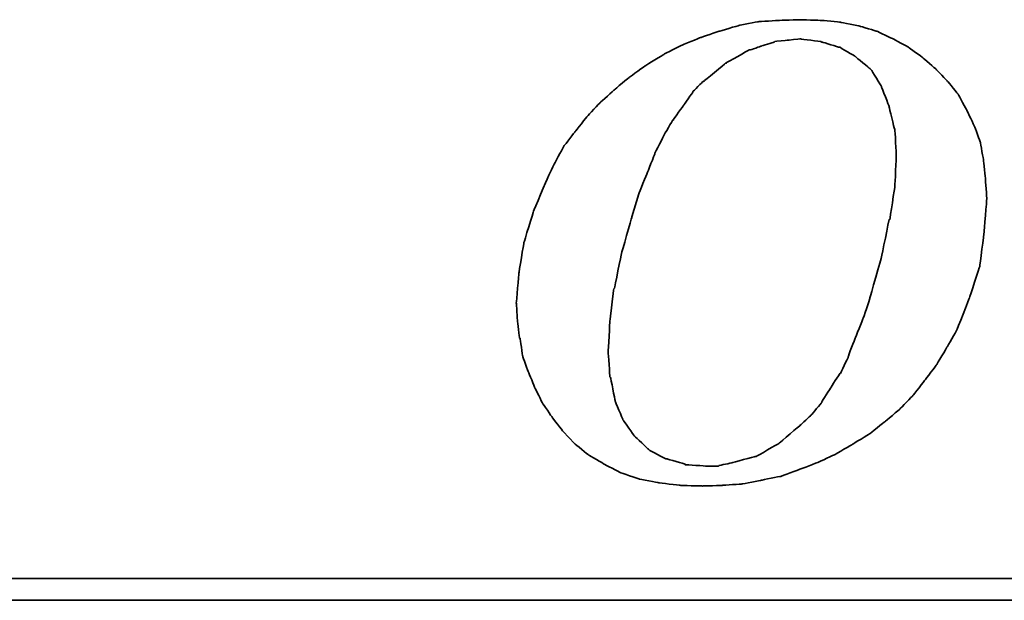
# Model space of a CAD drawing. Extents: x 12 to 227, y 68 to 185.
# Tile 33 of 49: x 186.73 to 190.8, y 124.65 to 127.05. Entities that reach past the tile are written whole.
import ezdxf

# ---------------------------------------------------------------- set-up
doc = ezdxf.new("R2010")
doc.units = 0
doc.header["$MEASUREMENT"] = 0
doc.layers.add('DIM', color=4, linetype='CONTINUOUS')
doc.layers.add('layer 1', color=7, linetype='CONTINUOUS')

# ---------------------------------------------------------------- blocks, each defined once
blk = doc.blocks.new('TBI MOTION logo(完整正式版)')
at = {"layer": 'layer 1', "color": 22, "lineweight": 35}
for points, knots in [([(-11.34375, -6.98375), (-11.34375, -6.98375), (-10.91375, -7.43875), (-10.91375, -7.43875), (-10.91375, -7.43875), (-10.91375, -7.43875), (-10.38625, -7.87125), (-10.38625, -7.87125), (-10.38625, -7.87125), (-10.38625, -7.87125), (-9.81125, -8.20375), (-9.81125, -8.20375), (-9.81125, -8.20375), (-9.81125, -8.20375), (-9.21125, -8.51875), (-9.21125, -8.51875), (-9.21125, -8.51875), (-9.21125, -8.51875), (-8.51625, -8.75875), (-8.51625, -8.75875), (-8.51625, -8.75875), (-8.51625, -8.75875), (-7.77125, -8.90375), (-7.77125, -8.90375), (-7.77125, -8.90375), (-7.77125, -8.90375), (-6.97875, -8.99875), (-6.97875, -8.99875), (-6.97875, -8.99875), (-6.97875, -8.99875), (-6.14125, -9.02375), (-6.14125, -9.02375), (-6.14125, -9.02375), (-6.14125, -9.02375), (-5.37125, -8.99875), (-5.37125, -8.99875), (-5.37125, -8.99875), (-5.37125, -8.99875), (-4.65375, -8.94875), (-4.65375, -8.94875), (-4.65375, -8.94875), (-4.65375, -8.94875), (-3.93375, -8.80625), (-3.93375, -8.80625), (-3.93375, -8.80625), (-3.93375, -8.80625), (-3.21375, -8.66375), (-3.21375, -8.66375), (-3.21375, -8.66375), (-3.21375, -8.66375), (-2.49375, -8.39875), (-2.49375, -8.39875), (-2.49375, -8.39875), (-2.49375, -8.39875), (-1.79875, -8.13375), (-1.79875, -8.13375), (-1.79875, -8.13375), (-1.79875, -8.13375), (-1.17375, -7.84375), (-1.17375, -7.84375), (-1.17375, -7.84375), (-1.17375, -7.84375), (-0.52375, -7.46375), (-0.52375, -7.46375), (-0.52375, -7.46375), (-0.52375, -7.46375), (0.10124, -7.07875), (0.10124, -7.07875), (0.10124, -7.07875), (0.10124, -7.07875), (0.67625, -6.62375), (0.67625, -6.62375), (0.67625, -6.62375), (0.67625, -6.62375), (1.24874, -6.14375), (1.24874, -6.14375), (1.24874, -6.14375), (1.24874, -6.14375), (1.72874, -5.64125), (1.72874, -5.64125), (1.72874, -5.64125), (1.72874, -5.64125), (2.18624, -5.06375), (2.18624, -5.06375), (2.18624, -5.06375), (2.18624, -5.06375), (2.61625, -4.48874), (2.61625, -4.48874), (2.61625, -4.48874), (2.61625, -4.48874), (3.00125, -3.83874), (3.00125, -3.83874), (3.00125, -3.83874), (3.00125, -3.83874), (3.36124, -3.21374), (3.36124, -3.21374), (3.36124, -3.21374), (3.36124, -3.21374), (3.84374, -1.99125), (3.84374, -1.99125), (3.84374, -1.99125), (3.84374, -1.99125), (4.22625, -0.81875), (4.22625, -0.81875), (4.22625, -0.81875), (4.22625, -0.81875), (4.39125, 0.45624), (4.39125, 0.45624), (4.39125, 0.45624), (4.39125, 0.45624), (4.48874, 1.70124), (4.48874, 1.70124), (4.48874, 1.70124), (4.48874, 1.70124), (4.43874, 2.44625), (4.43874, 2.44625), (4.43874, 2.44625), (4.43874, 2.44625), (4.36874, 3.14125), (4.36874, 3.14125), (4.36874, 3.14125), (4.36874, 3.14125), (4.25125, 3.81125), (4.25125, 3.81125), (4.25125, 3.81125), (4.25125, 3.81125), (4.03124, 4.41125), (4.03124, 4.41125), (4.03124, 4.41125), (4.03124, 4.41125), (3.74374, 5.01125), (3.74374, 5.01125), (3.74374, 5.01125), (3.74374, 5.01125), (3.43124, 5.58875), (3.43124, 5.58875), (3.43124, 5.58875), (3.43124, 5.58875), (3.02625, 6.09125), (3.02625, 6.09125), (3.02625, 6.09125), (3.02625, 6.09125), (2.59374, 6.54875), (2.59374, 6.54875), (2.59374, 6.54875), (2.59374, 6.54875), (2.09124, 6.98125), (2.09124, 6.98125), (2.09124, 6.98125), (2.09124, 6.98125), (1.56124, 7.36625), (1.56124, 7.36625), (1.56124, 7.36625), (1.56124, 7.36625), (0.98624, 7.67625), (0.98624, 7.67625), (0.98624, 7.67625), (0.98624, 7.67625), (0.38624, 7.96375), (0.38624, 7.96375), (0.38624, 7.96375), (0.38624, 7.96375), (-0.25875, 8.15625), (-0.25875, 8.15625), (-0.25875, 8.15625), (-0.25875, 8.15625), (-0.98125, 8.30125), (-0.98125, 8.30125), (-0.98125, 8.30125), (-0.98125, 8.30125), (-1.70124, 8.37125), (-1.70124, 8.37125), (-1.70124, 8.37125), (-1.70124, 8.37125), (-2.49375, 8.39624), (-2.49375, 8.39624), (-2.49375, 8.39624), (-2.49375, 8.39624), (-3.28625, 8.37125), (-3.28625, 8.37125), (-3.28625, 8.37125), (-3.28625, 8.37125), (-4.05125, 8.32125), (-4.05125, 8.32125), (-4.05125, 8.32125), (-4.05125, 8.32125), (-4.77375, 8.18125), (-4.77375, 8.18125), (-4.77375, 8.18125), (-4.77375, 8.18125), (-5.51625, 7.96375), (-5.51625, 7.96375), (-5.51625, 7.96375), (-5.51625, 7.96375), (-6.21125, 7.72625), (-6.21125, 7.72625), (-6.21125, 7.72625), (-6.21125, 7.72625), (-6.92875, 7.43625), (-6.92875, 7.43625), (-6.92875, 7.43625), (-6.92875, 7.43625), (-7.57875, 7.10125), (-7.57875, 7.10125), (-7.57875, 7.10125), (-7.57875, 7.10125), (-8.24875, 6.69125), (-8.24875, 6.69125), (-8.24875, 6.69125), (-8.24875, 6.69125), (-8.84875, 6.26125), (-8.84875, 6.26125), (-8.84875, 6.26125), (-8.84875, 6.26125), (-9.42625, 5.78125), (-9.42625, 5.78125), (-9.42625, 5.78125), (-9.42625, 5.78125), (-9.95375, 5.30125), (-9.95375, 5.30125), (-9.95375, 5.30125), (-9.95375, 5.30125), (-10.43375, 4.79624), (-10.43375, 4.79624), (-10.43375, 4.79624), (-10.43375, 4.79624), (-10.88875, 4.22125), (-10.88875, 4.22125), (-10.88875, 4.22125), (-10.88875, 4.22125), (-11.29875, 3.69375), (-11.29875, 3.69375), (-11.29875, 3.69375), (-11.29875, 3.69375), (-11.63375, 3.09125), (-11.63375, 3.09125), (-11.63375, 3.09125), (-11.63375, 3.09125), (-11.91875, 2.49625), (-11.91875, 2.49625), (-11.91875, 2.49625), (-11.91875, 2.49625), (-12.44875, 1.24625), (-12.44875, 1.24625), (-12.44875, 1.24625), (-12.44875, 1.24625), (-12.80875, 0.06874), (-12.80875, 0.06874), (-12.80875, 0.06874), (-12.80875, 0.06874), (-12.99875, -1.07875), (-12.99875, -1.07875), (-12.99875, -1.07875), (-12.99875, -1.07875), (-13.09375, -2.18375), (-13.09375, -2.18375), (-13.09375, -2.18375), (-13.09375, -2.18375), (-13.04875, -2.85375), (-13.04875, -2.85375), (-13.04875, -2.85375), (-13.04875, -2.85375), (-12.97375, -3.50375), (-12.97375, -3.50375), (-12.97375, -3.50375), (-12.97375, -3.50375), (-12.95375, -3.50375), (-12.95375, -3.50375), (-12.95375, -3.50375), (-12.95375, -3.50375), (-12.85375, -4.17375), (-12.85375, -4.17375), (-12.85375, -4.17375), (-12.85375, -4.17375), (-12.63875, -4.77624), (-12.63875, -4.77624), (-12.63875, -4.77624), (-12.63875, -4.77624), (-12.39875, -5.35125), (-12.39875, -5.35125), (-12.39875, -5.35125), (-12.39875, -5.35125), (-12.11375, -5.92875), (-12.11375, -5.92875), (-12.11375, -5.92875), (-12.11375, -5.92875), (-11.75375, -6.45375), (-11.75375, -6.45375), (-11.75375, -6.45375), (-11.75375, -6.45375), (-11.34375, -6.98375), (-11.34375, -6.98375)], [0, 0, 0, 0, 0.01369863, 0.01369863, 0.01369863, 0.01369864, 0.02739726, 0.02739726, 0.02739726, 0.02739727, 0.04109589, 0.04109589, 0.04109589, 0.0410959, 0.05479452, 0.05479452, 0.05479452, 0.05479453, 0.06849315, 0.06849315, 0.06849315, 0.06849316, 0.08219178, 0.08219178, 0.08219178, 0.08219179, 0.09589041, 0.09589041, 0.09589041, 0.09589042, 0.10958904, 0.10958904, 0.10958904, 0.10958905, 0.12328767, 0.12328767, 0.12328767, 0.12328768, 0.1369863, 0.1369863, 0.1369863, 0.13698631, 0.15068493, 0.15068493, 0.15068493, 0.15068494, 0.16438356, 0.16438356, 0.16438356, 0.16438357, 0.17808219, 0.17808219, 0.17808219, 0.1780822, 0.19178082, 0.19178082, 0.19178082, 0.19178083, 0.20547945, 0.20547945, 0.20547945, 0.20547946, 0.21917808, 0.21917808, 0.21917808, 0.21917809, 0.23287671, 0.23287671, 0.23287671, 0.23287672, 0.24657534, 0.24657534, 0.24657534, 0.24657535, 0.26027397, 0.26027397, 0.26027397, 0.26027398, 0.2739726, 0.2739726, 0.2739726, 0.27397261, 0.28767123, 0.28767123, 0.28767123, 0.28767124, 0.30136986, 0.30136986, 0.30136986, 0.30136987, 0.31506849, 0.31506849, 0.31506849, 0.3150685, 0.32876712, 0.32876712, 0.32876712, 0.32876713, 0.34246575, 0.34246575, 0.34246575, 0.34246576, 0.35616438, 0.35616438, 0.35616438, 0.35616439, 0.36986301, 0.36986301, 0.36986301, 0.36986302, 0.38356164, 0.38356164, 0.38356164, 0.38356165, 0.39726027, 0.39726027, 0.39726027, 0.39726028, 0.4109589, 0.4109589, 0.4109589, 0.41095891, 0.42465753, 0.42465753, 0.42465753, 0.42465754, 0.43835616, 0.43835616, 0.43835616, 0.43835617, 0.45205479, 0.45205479, 0.45205479, 0.4520548, 0.46575342, 0.46575342, 0.46575342, 0.46575343, 0.47945205, 0.47945205, 0.47945205, 0.47945206, 0.49315068, 0.49315068, 0.49315068, 0.49315069, 0.50684932, 0.50684932, 0.50684932, 0.50684933, 0.52054795, 0.52054795, 0.52054795, 0.52054796, 0.53424658, 0.53424658, 0.53424658, 0.53424659, 0.54794521, 0.54794521, 0.54794521, 0.54794522, 0.56164384, 0.56164384, 0.56164384, 0.56164385, 0.57534247, 0.57534247, 0.57534247, 0.57534248, 0.5890411, 0.5890411, 0.5890411, 0.58904111, 0.60273973, 0.60273973, 0.60273973, 0.60273974, 0.61643836, 0.61643836, 0.61643836, 0.61643837, 0.63013699, 0.63013699, 0.63013699, 0.630137, 0.64383562, 0.64383562, 0.64383562, 0.64383563, 0.65753425, 0.65753425, 0.65753425, 0.65753426, 0.67123288, 0.67123288, 0.67123288, 0.67123289, 0.68493151, 0.68493151, 0.68493151, 0.68493152, 0.69863014, 0.69863014, 0.69863014, 0.69863015, 0.71232877, 0.71232877, 0.71232877, 0.71232878, 0.7260274, 0.7260274, 0.7260274, 0.72602741, 0.73972603, 0.73972603, 0.73972603, 0.73972604, 0.75342466, 0.75342466, 0.75342466, 0.75342467, 0.76712329, 0.76712329, 0.76712329, 0.7671233, 0.78082192, 0.78082192, 0.78082192, 0.78082193, 0.79452055, 0.79452055, 0.79452055, 0.79452056, 0.80821918, 0.80821918, 0.80821918, 0.80821919, 0.82191781, 0.82191781, 0.82191781, 0.82191782, 0.83561644, 0.83561644, 0.83561644, 0.83561645, 0.84931507, 0.84931507, 0.84931507, 0.84931508, 0.8630137, 0.8630137, 0.8630137, 0.86301371, 0.87671233, 0.87671233, 0.87671233, 0.87671234, 0.89041096, 0.89041096, 0.89041096, 0.89041097, 0.90410959, 0.90410959, 0.90410959, 0.9041096, 0.91780822, 0.91780822, 0.91780822, 0.91780823, 0.93150685, 0.93150685, 0.93150685, 0.93150686, 0.94520548, 0.94520548, 0.94520548, 0.94520549, 0.95890411, 0.95890411, 0.95890411, 0.95890412, 0.97260274, 0.97260274, 0.97260274, 0.97260275, 0.98630137, 0.98630137, 0.98630137, 0.98630138, 1, 1, 1, 1]), ([(-8.77875, 1.03124), (-8.77875, 1.03124), (-8.51625, 1.89625), (-8.51625, 1.89625), (-8.51625, 1.89625), (-8.51625, 1.89625), (-8.20375, 2.66375), (-8.20375, 2.66375), (-8.20375, 2.66375), (-8.20375, 2.66375), (-7.91625, 3.38125), (-7.91625, 3.38125), (-7.91625, 3.38125), (-7.91625, 3.38125), (-7.91625, 3.40624), (-7.91625, 3.40624), (-7.91625, 3.40624), (-7.91625, 3.40624), (-7.57875, 4.07624), (-7.57875, 4.07624), (-7.57875, 4.07624), (-7.57875, 4.07624), (-7.24375, 4.65125), (-7.24375, 4.65125), (-7.24375, 4.65125), (-7.24375, 4.65125), (-7.21875, 4.65125), (-7.21875, 4.65125), (-7.21875, 4.65125), (-7.21875, 4.65125), (-7.21875, 4.67624), (-7.21875, 4.67624), (-7.21875, 4.67624), (-7.21875, 4.67624), (-6.83625, 5.20375), (-6.83625, 5.20375), (-6.83625, 5.20375), (-6.83625, 5.20375), (-6.49875, 5.68625), (-6.49875, 5.68625), (-6.49875, 5.68625), (-6.49875, 5.68625), (-6.49875, 5.70625), (-6.49875, 5.70625), (-6.49875, 5.70625), (-6.49875, 5.70625), (-6.11625, 6.09125), (-6.11625, 6.09125), (-6.11625, 6.09125), (-6.11625, 6.09125), (-6.09125, 6.09125), (-6.09125, 6.09125), (-6.09125, 6.09125), (-6.09125, 6.09125), (-5.27375, 6.76625), (-5.27375, 6.76625), (-5.27375, 6.76625), (-5.27375, 6.76625), (-5.24875, 6.76625), (-5.24875, 6.76625), (-5.24875, 6.76625), (-5.24875, 6.76625), (-5.24875, 6.78625), (-5.24875, 6.78625), (-5.24875, 6.78625), (-5.24875, 6.78625), (-4.38875, 7.26624), (-4.38875, 7.26624), (-4.38875, 7.26624), (-4.38875, 7.26624), (-4.36125, 7.26624), (-4.36125, 7.26624), (-4.36125, 7.26624), (-4.36125, 7.26624), (-3.93375, 7.41125), (-3.93375, 7.41125), (-3.93375, 7.41125), (-3.93375, 7.41125), (-3.47375, 7.55625), (-3.47375, 7.55625), (-3.47375, 7.55625), (-3.47375, 7.55625), (-3.45375, 7.55625), (-3.45375, 7.55625), (-3.45375, 7.55625), (-3.45375, 7.55625), (-3.42875, 7.58124), (-3.42875, 7.58124), (-3.42875, 7.58124), (-3.42875, 7.58124), (-2.97375, 7.62625), (-2.97375, 7.62625), (-2.97375, 7.62625), (-2.97375, 7.62625), (-2.49375, 7.67625), (-2.49375, 7.67625), (-2.49375, 7.67625), (-2.49375, 7.67625), (-2.46875, 7.67625), (-2.46875, 7.67625), (-2.46875, 7.67625), (-2.46875, 7.67625), (-1.70124, 7.58124), (-1.70124, 7.58124), (-1.70124, 7.58124), (-1.70124, 7.58124), (-1.67875, 7.55625), (-1.67875, 7.55625), (-1.67875, 7.55625), (-1.67875, 7.55625), (-1.65375, 7.55625), (-1.65375, 7.55625), (-1.65375, 7.55625), (-1.65375, 7.55625), (-1.03125, 7.36625), (-1.03125, 7.36625), (-1.03125, 7.36625), (-1.03125, 7.36625), (-1.00625, 7.36625), (-1.00625, 7.36625), (-1.00625, 7.36625), (-1.00625, 7.36625), (-0.43124, 7.02624), (-0.43124, 7.02624), (-0.43124, 7.02624), (-0.43124, 7.02624), (-0.40625, 7.00624), (-0.40625, 7.00624), (-0.40625, 7.00624), (-0.40625, 7.00624), (0.12124, 6.57124), (0.12124, 6.57124), (0.12124, 6.57124), (0.12124, 6.57124), (0.14624, 6.54875), (0.14624, 6.54875), (0.14624, 6.54875), (0.14624, 6.54875), (0.17124, 6.52375), (0.17124, 6.52375), (0.17124, 6.52375), (0.17124, 6.52375), (0.55625, 5.89875), (0.55625, 5.89875), (0.55625, 5.89875), (0.55625, 5.89875), (0.55625, 5.87625), (0.55625, 5.87625), (0.55625, 5.87625), (0.55625, 5.87625), (0.84124, 5.15625), (0.84124, 5.15625), (0.84124, 5.15625), (0.84124, 5.15625), (0.84124, 5.13125), (0.84124, 5.13125), (0.84124, 5.13125), (0.84124, 5.13125), (1.03624, 4.31875), (1.03624, 4.31875), (1.03624, 4.31875), (1.03624, 4.31875), (1.05624, 4.31875), (1.05624, 4.31875), (1.05624, 4.31875), (1.05624, 4.31875), (1.05624, 4.29125), (1.05624, 4.29125), (1.05624, 4.29125), (1.05624, 4.29125), (1.10625, 3.33125), (1.10625, 3.33125), (1.10625, 3.33125), (1.10625, 3.33125), (1.10625, 3.30875), (1.10625, 3.30875), (1.10625, 3.30875), (1.10625, 3.30875), (1.05624, 2.20624), (1.05624, 2.20624), (1.05624, 2.20624), (1.05624, 2.20624), (1.05624, 2.18124), (1.05624, 2.18124), (1.05624, 2.18124), (1.05624, 2.18124), (0.86624, 0.93624), (0.86624, 0.93624), (0.86624, 0.93624), (0.86624, 0.93624), (0.84124, 0.93624), (0.84124, 0.93624), (0.84124, 0.93624), (0.84124, 0.93624), (0.55625, -0.45874), (0.55625, -0.45874), (0.55625, -0.45874), (0.55625, -0.45874), (0.12124, -1.99125), (0.12124, -1.99125), (0.12124, -1.99125), (0.12124, -1.99125), (0.12124, -2.01874), (0.12124, -2.01874), (0.12124, -2.01874), (0.12124, -2.01874), (-0.13874, -2.78375), (-0.13874, -2.78375), (-0.13874, -2.78375), (-0.13874, -2.78375), (-0.43124, -3.50375), (-0.43124, -3.50375), (-0.43124, -3.50375), (-0.43124, -3.50375), (-0.69375, -4.19875), (-0.69375, -4.19875), (-0.69375, -4.19875), (-0.69375, -4.19875), (-0.69375, -4.22375), (-0.69375, -4.22375), (-0.69375, -4.22375), (-0.69375, -4.22375), (-0.98125, -4.82374), (-0.98125, -4.82374), (-0.98125, -4.82374), (-0.98125, -4.82374), (-1.00625, -4.82374), (-1.00625, -4.82374), (-1.00625, -4.82374), (-1.00625, -4.82374), (-1.33875, -5.35125), (-1.33875, -5.35125), (-1.33875, -5.35125), (-1.33875, -5.35125), (-1.67875, -5.87875), (-1.67875, -5.87875), (-1.67875, -5.87875), (-1.67875, -5.87875), (-1.67875, -5.90375), (-1.67875, -5.90375), (-1.67875, -5.90375), (-1.67875, -5.90375), (-2.05875, -6.35875), (-2.05875, -6.35875), (-2.05875, -6.35875), (-2.05875, -6.35875), (-2.08375, -6.38375), (-2.08375, -6.38375), (-2.08375, -6.38375), (-2.08375, -6.38375), (-2.46875, -6.74375), (-2.46875, -6.74375), (-2.46875, -6.74375), (-2.46875, -6.74375), (-3.25875, -7.41625), (-3.25875, -7.41625), (-3.25875, -7.41625), (-3.25875, -7.41625), (-3.28625, -7.43875), (-3.28625, -7.43875), (-3.28625, -7.43875), (-3.28625, -7.43875), (-4.12375, -7.91875), (-4.12375, -7.91875), (-4.12375, -7.91875), (-4.12375, -7.91875), (-4.14875, -7.91875), (-4.14875, -7.91875), (-4.14875, -7.91875), (-4.14875, -7.91875), (-4.17125, -7.91875), (-4.17125, -7.91875), (-4.17125, -7.91875), (-4.17125, -7.91875), (-5.03375, -8.15875), (-5.03375, -8.15875), (-5.03375, -8.15875), (-5.03375, -8.15875), (-5.51625, -8.25625), (-5.51625, -8.25625), (-5.51625, -8.25625), (-5.51625, -8.25625), (-5.54125, -8.27875), (-5.54125, -8.27875), (-5.54125, -8.27875), (-5.54125, -8.27875), (-5.56375, -8.27875), (-5.56375, -8.27875), (-5.56375, -8.27875), (-5.56375, -8.27875), (-5.99625, -8.27875), (-5.99625, -8.27875), (-5.99625, -8.27875), (-5.99625, -8.27875), (-6.76375, -8.23125), (-6.76375, -8.23125), (-6.76375, -8.23125), (-6.76375, -8.23125), (-6.78875, -8.23125), (-6.78875, -8.23125), (-6.78875, -8.23125), (-6.78875, -8.23125), (-6.78875, -8.20375), (-6.78875, -8.20375), (-6.78875, -8.20375), (-6.78875, -8.20375), (-7.45875, -8.01375), (-7.45875, -8.01375), (-7.45875, -8.01375), (-7.45875, -8.01375), (-7.48375, -8.01375), (-7.48375, -8.01375), (-7.48375, -8.01375), (-7.48375, -8.01375), (-7.50875, -8.01375), (-7.50875, -8.01375), (-7.50875, -8.01375), (-7.50875, -8.01375), (-8.13125, -7.67875), (-8.13125, -7.67875), (-8.13125, -7.67875), (-8.13125, -7.67875), (-8.15625, -7.65375), (-8.15625, -7.65375), (-8.15625, -7.65375), (-8.15625, -7.65375), (-8.65875, -7.17375), (-8.65875, -7.17375), (-8.65875, -7.17375), (-8.65875, -7.17375), (-8.68375, -7.14875), (-8.68375, -7.14875), (-8.68375, -7.14875), (-8.68375, -7.14875), (-9.08875, -6.57375), (-9.08875, -6.57375), (-9.08875, -6.57375), (-9.08875, -6.57375), (-9.11375, -6.54875), (-9.11375, -6.54875), (-9.11375, -6.54875), (-9.11375, -6.54875), (-9.11375, -6.52875), (-9.11375, -6.52875), (-9.11375, -6.52875), (-9.11375, -6.52875), (-9.40375, -5.85375), (-9.40375, -5.85375), (-9.40375, -5.85375), (-9.40375, -5.85375), (-9.40375, -5.82875), (-9.40375, -5.82875), (-9.40375, -5.82875), (-9.40375, -5.82875), (-9.56875, -4.96875), (-9.56875, -4.96875), (-9.56875, -4.96875), (-9.56875, -4.96875), (-9.59375, -4.94375), (-9.59375, -4.94375), (-9.59375, -4.94375), (-9.59375, -4.94375), (-9.66375, -4.03375), (-9.66375, -4.03375), (-9.66375, -4.03375), (-9.66375, -4.03375), (-9.66375, -4.00875), (-9.66375, -4.00875), (-9.66375, -4.00875), (-9.66375, -4.00875), (-9.59375, -2.85375), (-9.59375, -2.85375), (-9.59375, -2.85375), (-9.59375, -2.85375), (-9.45125, -1.65875), (-9.45125, -1.65875), (-9.45125, -1.65875), (-9.45125, -1.65875), (-9.42625, -1.63375), (-9.42625, -1.63375), (-9.42625, -1.63375), (-9.42625, -1.63375), (-9.16125, -0.33875), (-9.16125, -0.33875), (-9.16125, -0.33875), (-9.16125, -0.33875), (-8.77875, 1.00624), (-8.77875, 1.00624), (-8.77875, 1.00624), (-8.77875, 1.00624), (-8.77875, 1.03124), (-8.77875, 1.03124)], [0, 0, 0, 0, 0.01020408, 0.01020408, 0.01020408, 0.01020409, 0.02040816, 0.02040816, 0.02040816, 0.02040817, 0.03061224, 0.03061224, 0.03061224, 0.03061225, 0.04081633, 0.04081633, 0.04081633, 0.04081634, 0.05102041, 0.05102041, 0.05102041, 0.05102042, 0.06122449, 0.06122449, 0.06122449, 0.0612245, 0.07142857, 0.07142857, 0.07142857, 0.07142858, 0.08163265, 0.08163265, 0.08163265, 0.08163266, 0.09183673, 0.09183673, 0.09183673, 0.09183674, 0.10204082, 0.10204082, 0.10204082, 0.10204083, 0.1122449, 0.1122449, 0.1122449, 0.11224491, 0.12244898, 0.12244898, 0.12244898, 0.12244899, 0.13265306, 0.13265306, 0.13265306, 0.13265307, 0.14285714, 0.14285714, 0.14285714, 0.14285715, 0.15306122, 0.15306122, 0.15306122, 0.15306123, 0.16326531, 0.16326531, 0.16326531, 0.16326532, 0.17346939, 0.17346939, 0.17346939, 0.1734694, 0.18367347, 0.18367347, 0.18367347, 0.18367348, 0.19387755, 0.19387755, 0.19387755, 0.19387756, 0.20408163, 0.20408163, 0.20408163, 0.20408164, 0.21428571, 0.21428571, 0.21428571, 0.21428572, 0.2244898, 0.2244898, 0.2244898, 0.22448981, 0.23469388, 0.23469388, 0.23469388, 0.23469389, 0.24489796, 0.24489796, 0.24489796, 0.24489797, 0.25510204, 0.25510204, 0.25510204, 0.25510205, 0.26530612, 0.26530612, 0.26530612, 0.26530613, 0.2755102, 0.2755102, 0.2755102, 0.27551021, 0.28571429, 0.28571429, 0.28571429, 0.2857143, 0.29591837, 0.29591837, 0.29591837, 0.29591838, 0.30612245, 0.30612245, 0.30612245, 0.30612246, 0.31632653, 0.31632653, 0.31632653, 0.31632654, 0.32653061, 0.32653061, 0.32653061, 0.32653062, 0.33673469, 0.33673469, 0.33673469, 0.3367347, 0.34693878, 0.34693878, 0.34693878, 0.34693879, 0.35714286, 0.35714286, 0.35714286, 0.35714287, 0.36734694, 0.36734694, 0.36734694, 0.36734695, 0.37755102, 0.37755102, 0.37755102, 0.37755103, 0.3877551, 0.3877551, 0.3877551, 0.38775511, 0.39795918, 0.39795918, 0.39795918, 0.39795919, 0.40816327, 0.40816327, 0.40816327, 0.40816328, 0.41836735, 0.41836735, 0.41836735, 0.41836736, 0.42857143, 0.42857143, 0.42857143, 0.42857144, 0.43877551, 0.43877551, 0.43877551, 0.43877552, 0.44897959, 0.44897959, 0.44897959, 0.4489796, 0.45918367, 0.45918367, 0.45918367, 0.45918368, 0.46938776, 0.46938776, 0.46938776, 0.46938777, 0.47959184, 0.47959184, 0.47959184, 0.47959185, 0.48979592, 0.48979592, 0.48979592, 0.48979593, 0.5, 0.5, 0.5, 0.50000001, 0.51020408, 0.51020408, 0.51020408, 0.51020409, 0.52040816, 0.52040816, 0.52040816, 0.52040817, 0.53061224, 0.53061224, 0.53061224, 0.53061225, 0.54081633, 0.54081633, 0.54081633, 0.54081634, 0.55102041, 0.55102041, 0.55102041, 0.55102042, 0.56122449, 0.56122449, 0.56122449, 0.5612245, 0.57142857, 0.57142857, 0.57142857, 0.57142858, 0.58163265, 0.58163265, 0.58163265, 0.58163266, 0.59183673, 0.59183673, 0.59183673, 0.59183674, 0.60204082, 0.60204082, 0.60204082, 0.60204083, 0.6122449, 0.6122449, 0.6122449, 0.61224491, 0.62244898, 0.62244898, 0.62244898, 0.62244899, 0.63265306, 0.63265306, 0.63265306, 0.63265307, 0.64285714, 0.64285714, 0.64285714, 0.64285715, 0.65306122, 0.65306122, 0.65306122, 0.65306123, 0.66326531, 0.66326531, 0.66326531, 0.66326532, 0.67346939, 0.67346939, 0.67346939, 0.6734694, 0.68367347, 0.68367347, 0.68367347, 0.68367348, 0.69387755, 0.69387755, 0.69387755, 0.69387756, 0.70408163, 0.70408163, 0.70408163, 0.70408164, 0.71428571, 0.71428571, 0.71428571, 0.71428572, 0.7244898, 0.7244898, 0.7244898, 0.72448981, 0.73469388, 0.73469388, 0.73469388, 0.73469389, 0.74489796, 0.74489796, 0.74489796, 0.74489797, 0.75510204, 0.75510204, 0.75510204, 0.75510205, 0.76530612, 0.76530612, 0.76530612, 0.76530613, 0.7755102, 0.7755102, 0.7755102, 0.77551021, 0.78571429, 0.78571429, 0.78571429, 0.7857143, 0.79591837, 0.79591837, 0.79591837, 0.79591838, 0.80612245, 0.80612245, 0.80612245, 0.80612246, 0.81632653, 0.81632653, 0.81632653, 0.81632654, 0.82653061, 0.82653061, 0.82653061, 0.82653062, 0.83673469, 0.83673469, 0.83673469, 0.8367347, 0.84693878, 0.84693878, 0.84693878, 0.84693879, 0.85714286, 0.85714286, 0.85714286, 0.85714287, 0.86734694, 0.86734694, 0.86734694, 0.86734695, 0.87755102, 0.87755102, 0.87755102, 0.87755103, 0.8877551, 0.8877551, 0.8877551, 0.88775511, 0.89795918, 0.89795918, 0.89795918, 0.89795919, 0.90816327, 0.90816327, 0.90816327, 0.90816328, 0.91836735, 0.91836735, 0.91836735, 0.91836736, 0.92857143, 0.92857143, 0.92857143, 0.92857144, 0.93877551, 0.93877551, 0.93877551, 0.93877552, 0.94897959, 0.94897959, 0.94897959, 0.9489796, 0.95918367, 0.95918367, 0.95918367, 0.95918368, 0.96938776, 0.96938776, 0.96938776, 0.96938777, 0.97959184, 0.97959184, 0.97959184, 0.97959185, 0.98979592, 0.98979592, 0.98979592, 0.98979593, 1, 1, 1, 1]), ([(75.90875, -9.47875), (75.90875, -9.47875), (75.90875, -12.28625), (75.90875, -12.28625), (75.90875, -12.28625), (75.90875, -12.28625), (75.90875, -12.47875), (75.90875, -12.47875), (75.90875, -12.47875), (75.90875, -12.47875), (75.71625, -12.47875), (75.71625, -12.47875), (75.71625, -12.47875), (75.71625, -12.47875), (-88.32875, -12.47875), (-88.32875, -12.47875), (-88.32875, -12.47875), (-88.32875, -12.47875), (-88.32875, -13.29375), (-88.32875, -13.29375), (-88.32875, -13.29375), (-88.32875, -13.29375), (82.89125, -13.29375), (82.89125, -13.29375), (82.89125, -13.29375), (82.89125, -13.29375), (75.90875, -9.47875), (75.90875, -9.47875)], [0, 0, 0, 0, 0.14285714, 0.14285714, 0.14285714, 0.14285715, 0.28571429, 0.28571429, 0.28571429, 0.2857143, 0.42857143, 0.42857143, 0.42857143, 0.42857144, 0.57142857, 0.57142857, 0.57142857, 0.57142858, 0.71428571, 0.71428571, 0.71428571, 0.71428572, 0.85714286, 0.85714286, 0.85714286, 0.85714287, 1, 1, 1, 1])]:
    blk.add_open_spline(points, degree=3, knots=knots, dxfattribs=at)

msp = doc.modelspace()

# ---------------------------------------------------------------- block references
at = {"layer": 'DIM', "color": 7, "xscale": 0.1106772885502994, "yscale": 0.1106772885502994, "zscale": 0.1106772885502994}
msp.add_blockref('TBI MOTION logo(完整正式版)', (190.2301, 126.1201), dxfattribs=at)

doc.saveas('drawing.dxf')
